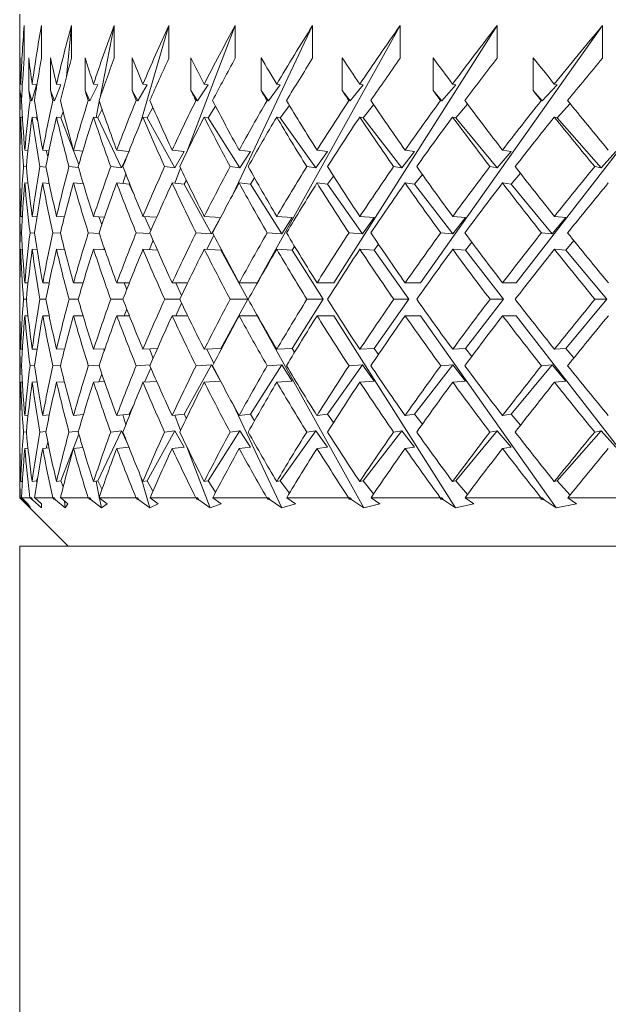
# Model space of a CAD drawing. Header units: inches. Extents: x 1.3 to 18.3, y 1.5 to 16.3.
# Tile 16 of 36: x 10.342 to 10.722, y 10.486 to 11.123. Entities that reach past the tile are written whole.
import ezdxf

# ---------------------------------------------------------------- set-up
doc = ezdxf.new("R2010")
doc.units = ezdxf.units.IN
doc.header["$MEASUREMENT"] = 0

msp = doc.modelspace()

# ---------------------------------------------------------------- linework, layer by layer
at = {"color": 7, "linetype": 'Continuous', "lineweight": 15}
for p, q in [((10.34194, 11.12617), (10.34194, 11.04871)), ((10.34481, 11.11884), (10.34481, 11.09763)), ((10.35594, 11.11884), (10.35594, 11.09763)), ((10.37211, 11.08561), (10.37537, 11.11884)), ((10.37537, 11.11884), (10.37537, 11.09763)), ((10.3938, 11.07219), (10.4029, 11.11884)), ((10.4029, 11.11884), (10.4029, 11.09763)), ((10.42019, 11.05654), (10.43827, 11.11884)), ((10.43827, 11.11884), (10.43827, 11.09763)), ((10.44986, 11.03711), (10.48114, 11.11884)), ((10.47975, 11.00993), (10.5311, 11.11884)), ((10.48114, 11.11884), (10.48114, 11.09763)), ((10.49523, 10.95247), (10.58766, 11.11884)), ((10.5311, 11.11884), (10.5311, 11.09763)), ((10.54473, 10.95247), (10.65028, 11.11884)), ((10.58766, 11.11884), (10.58766, 11.09763)), ((10.60071, 10.95247), (10.71836, 11.11884)), ((10.65028, 11.11884), (10.65028, 11.09763)), ((10.66263, 10.95247), (10.79124, 11.11884)), ((10.71836, 11.11884), (10.71836, 11.09763)), ((10.34207, 11.07667), (10.34207, 11.09788)), ((10.34776, 11.07667), (10.34776, 11.09788)), ((10.36182, 11.07667), (10.36182, 11.09788)), ((10.38412, 11.07667), (10.38412, 11.09788)), ((10.41444, 11.07667), (10.41444, 11.09788)), ((10.45248, 11.07667), (10.45248, 11.09788)), ((10.49789, 11.07667), (10.49789, 11.09788)), ((10.55022, 11.07667), (10.55022, 11.09788)), ((10.60897, 11.07667), (10.60897, 11.09788)), ((10.67358, 11.07667), (10.67358, 11.09788)), ((10.34307, 11.07156), (10.34207, 11.07667)), ((10.34359, 11.08069), (10.34254, 11.08085)), ((10.34969, 11.07004), (10.34776, 11.07667)), ((10.35283, 11.08041), (10.34969, 11.07004)), ((10.35283, 11.08041), (10.34992, 11.08085)), ((10.36436, 11.07004), (10.36182, 11.07667)), ((10.36851, 11.08041), (10.36436, 11.07004)), ((10.36851, 11.08041), (10.36565, 11.08085)), ((10.38724, 11.07004), (10.38412, 11.07667)), ((10.39235, 11.08041), (10.38724, 11.07004)), ((10.39235, 11.08041), (10.38958, 11.08085)), ((10.41812, 11.07004), (10.41444, 11.07667)), ((10.42414, 11.08041), (10.41812, 11.07004)), ((10.42414, 11.08041), (10.42148, 11.08085)), ((10.45669, 11.07004), (10.45248, 11.07667)), ((10.46356, 11.08041), (10.45669, 11.07004)), ((10.46356, 11.08041), (10.46104, 11.08085)), ((10.50258, 11.07004), (10.49789, 11.07667)), ((10.51024, 11.08041), (10.50258, 11.07004)), ((10.51024, 11.08041), (10.50788, 11.08085)), ((10.55534, 11.07004), (10.55022, 11.07667)), ((10.56372, 11.08041), (10.55534, 11.07004)), ((10.56372, 11.08041), (10.56154, 11.08085)), ((10.61449, 11.07004), (10.60897, 11.07667)), ((10.6235, 11.08041), (10.61449, 11.07004)), ((10.6235, 11.08041), (10.62152, 11.08085)), ((10.67943, 11.07004), (10.67358, 11.07667)), ((10.68899, 11.08041), (10.67943, 11.07004)), ((10.68899, 11.08041), (10.68723, 11.08085)), ((10.34221, 11.07021), (10.34301, 11.07009)), ((10.34854, 11.07021), (10.34969, 11.07004)), ((10.36324, 11.07021), (10.36436, 11.07004)), ((10.38616, 11.07021), (10.38724, 11.07004)), ((10.3913, 11.05937), (10.39332, 11.06972)), ((10.41707, 11.07021), (10.41812, 11.07004)), ((10.45569, 11.07021), (10.45669, 11.07004)), ((10.50165, 11.07021), (10.50258, 11.07004)), ((10.55449, 11.07021), (10.55534, 11.07004)), ((10.61371, 11.07021), (10.61449, 11.07004)), ((10.67874, 11.07021), (10.67943, 11.07004)), ((10.36851, 11.0592), (10.37002, 11.06297)), ((10.36985, 11.06256), (10.36993, 11.06332)), ((10.39235, 11.0592), (10.39505, 11.06467)), ((10.42414, 11.0592), (10.42795, 11.06577)), ((10.46356, 11.0592), (10.46843, 11.06654)), ((10.51024, 11.0592), (10.5161, 11.06713)), ((10.56372, 11.0592), (10.5705, 11.06759)), ((10.6235, 11.0592), (10.63113, 11.06798)), ((10.68899, 11.0592), (10.69738, 11.06831)), ((10.34361, 11.05948), (10.34254, 11.05963)), ((10.35283, 11.0592), (10.34992, 11.05963)), ((10.35283, 11.0592), (10.35304, 11.05986)), ((10.35353, 11.0568), (10.35283, 11.0592)), ((10.36851, 11.0592), (10.36565, 11.05963)), ((10.38006, 11.02901), (10.36851, 11.0592)), ((10.39235, 11.0592), (10.38958, 11.05963)), ((10.4076, 11.02687), (10.39235, 11.0592)), ((10.42414, 11.0592), (10.42148, 11.05963)), ((10.44211, 11.02687), (10.42414, 11.0592)), ((10.46356, 11.0592), (10.46104, 11.05963)), ((10.48408, 11.02687), (10.46356, 11.0592)), ((10.51024, 11.0592), (10.50788, 11.05963)), ((10.53311, 11.02687), (10.51024, 11.0592)), ((10.56372, 11.0592), (10.56154, 11.05963)), ((10.58872, 11.02687), (10.56372, 11.0592)), ((10.6235, 11.0592), (10.62152, 11.05963)), ((10.65038, 11.02687), (10.6235, 11.0592)), ((10.68899, 11.0592), (10.68723, 11.05963)), ((10.71751, 11.02687), (10.68899, 11.0592)), ((10.34201, 11.03822), (10.34201, 11.03822)), ((10.34726, 11.03802), (10.34519, 11.03822)), ((10.36084, 11.03782), (10.35676, 11.03822)), ((10.36009, 11.03419), (10.35899, 11.038)), ((10.38263, 11.03761), (10.37662, 11.03822)), ((10.41241, 11.03739), (10.40458, 11.03822)), ((10.44806, 11.03737), (10.44035, 11.03822)), ((10.44806, 11.03737), (10.44211, 11.02687)), ((10.49087, 11.03737), (10.48361, 11.03822)), ((10.49087, 11.03737), (10.48408, 11.02687)), ((10.54068, 11.03737), (10.53311, 11.02687)), ((10.54068, 11.03737), (10.53393, 11.03822)), ((10.597, 11.03737), (10.58872, 11.02687)), ((10.597, 11.03737), (10.59082, 11.03822)), ((10.65929, 11.03737), (10.65038, 11.02687)), ((10.65929, 11.03737), (10.65375, 11.03822)), ((10.72695, 11.03737), (10.71751, 11.02687)), ((10.41127, 11.03452), (10.4076, 11.02687)), ((10.34434, 11.0276), (10.34619, 11.02742)), ((10.35487, 11.0276), (10.35886, 11.0272)), ((10.37372, 11.0276), (10.37985, 11.02697)), ((10.40068, 11.0276), (10.4076, 11.02687)), ((10.4355, 11.0276), (10.44211, 11.02687)), ((10.4421, 11.01682), (10.44583, 11.02656)), ((10.47785, 11.0276), (10.48408, 11.02687)), ((10.52732, 11.0276), (10.53311, 11.02687)), ((10.58342, 11.0276), (10.58872, 11.02687)), ((10.64563, 11.0276), (10.65038, 11.02687)), ((10.71334, 11.0276), (10.71751, 11.02687)), ((10.40859, 11.01659), (10.41042, 11.02291)), ((10.44806, 11.01616), (10.44955, 11.01879)), ((10.49087, 11.01616), (10.49357, 11.02033)), ((10.54068, 11.01616), (10.54455, 11.02152)), ((10.597, 11.01616), (10.60198, 11.02248)), ((10.65929, 11.01616), (10.66533, 11.02328)), ((10.34201, 11.01701), (10.34201, 11.01701)), ((10.3473, 11.0168), (10.34519, 11.01701)), ((10.36101, 11.01659), (10.35676, 11.01701)), ((10.38301, 11.01636), (10.37662, 11.01701)), ((10.38291, 11.01637), (10.38295, 11.01657)), ((10.41265, 11.01616), (10.40458, 11.01701)), ((10.41265, 11.01616), (10.41288, 11.01665)), ((10.41546, 11.01018), (10.41265, 11.01616)), ((10.44806, 11.01616), (10.44035, 11.01701)), ((10.4658, 10.98421), (10.44806, 11.01616)), ((10.49087, 11.01616), (10.48361, 11.01701)), ((10.51114, 10.98421), (10.49087, 11.01616)), ((10.54068, 11.01616), (10.53393, 11.01701)), ((10.56327, 10.98421), (10.54068, 11.01616)), ((10.597, 11.01616), (10.59082, 11.01701)), ((10.62169, 10.98421), (10.597, 11.01616)), ((10.65929, 11.01616), (10.65375, 11.01701)), ((10.68585, 10.98421), (10.65929, 11.01616)), ((10.34194, 11.00654), (10.34194, 10.96295)), ((10.34359, 10.99535), (10.34255, 10.9954)), ((10.35303, 10.99524), (10.34994, 10.9954)), ((10.37078, 10.99514), (10.36568, 10.9954)), ((10.39665, 10.99503), (10.38962, 10.9954)), ((10.39495, 10.99012), (10.39299, 10.99522)), ((10.4304, 10.99492), (10.42152, 10.9954)), ((10.42668, 10.98637), (10.42246, 10.99535)), ((10.47169, 10.99479), (10.46109, 10.9954)), ((10.4714, 10.99422), (10.4658, 10.98421)), ((10.51788, 10.99479), (10.50794, 10.9954)), ((10.51788, 10.99479), (10.51114, 10.98421)), ((10.57079, 10.99479), (10.56161, 10.9954)), ((10.57079, 10.99479), (10.56327, 10.98421)), ((10.62991, 10.99479), (10.6216, 10.9954)), ((10.62991, 10.99479), (10.62169, 10.98421)), ((10.69469, 10.99479), (10.68585, 10.98421)), ((10.69469, 10.99479), (10.68732, 10.9954)), ((10.34222, 10.98478), (10.34301, 10.98474)), ((10.34857, 10.98478), (10.35146, 10.98464)), ((10.36328, 10.98478), (10.36826, 10.98453)), ((10.38622, 10.98478), (10.39326, 10.98441)), ((10.41716, 10.98478), (10.42622, 10.98429)), ((10.4257, 10.97396), (10.42804, 10.98008)), ((10.4558, 10.98478), (10.4658, 10.98421)), ((10.46286, 10.97408), (10.46723, 10.98336)), ((10.50176, 10.98478), (10.51114, 10.98421)), ((10.55462, 10.98478), (10.56327, 10.98421)), ((10.61386, 10.98478), (10.62169, 10.98421)), ((10.6789, 10.98478), (10.68585, 10.98421)), ((10.69469, 10.97358), (10.69986, 10.97976)), ((10.34359, 10.97413), (10.34255, 10.97418)), ((10.35308, 10.97403), (10.34994, 10.97418)), ((10.37091, 10.97392), (10.36568, 10.97418)), ((10.39691, 10.9738), (10.38962, 10.97418)), ((10.39618, 10.97384), (10.3965, 10.97496)), ((10.43083, 10.97368), (10.42152, 10.97418)), ((10.47171, 10.97358), (10.46109, 10.97418)), ((10.47171, 10.97358), (10.47203, 10.97415)), ((10.48933, 10.94186), (10.47171, 10.97358)), ((10.51788, 10.97358), (10.50794, 10.97418)), ((10.51788, 10.97358), (10.51946, 10.97605)), ((10.538, 10.94186), (10.51788, 10.97358)), ((10.57079, 10.97358), (10.56161, 10.97418)), ((10.57079, 10.97358), (10.5736, 10.97753)), ((10.59321, 10.94186), (10.57079, 10.97358)), ((10.62991, 10.97358), (10.6216, 10.97418)), ((10.62991, 10.97358), (10.63393, 10.97874)), ((10.65443, 10.94186), (10.62991, 10.97358)), ((10.69469, 10.97358), (10.68732, 10.97418)), ((10.72106, 10.94186), (10.69469, 10.97358)), ((10.34201, 10.95247), (10.34201, 10.95247)), ((10.34727, 10.95247), (10.34519, 10.95247)), ((10.36091, 10.95247), (10.35677, 10.95247)), ((10.3828, 10.95247), (10.37664, 10.95247)), ((10.41272, 10.95247), (10.4046, 10.95247)), ((10.41102, 10.94812), (10.40935, 10.95247)), ((10.45038, 10.95247), (10.44038, 10.95247)), ((10.4465, 10.94435), (10.44267, 10.95247)), ((10.49523, 10.95247), (10.48364, 10.95247)), ((10.54473, 10.95247), (10.53396, 10.95247)), ((10.60071, 10.95247), (10.59086, 10.95247)), ((10.66263, 10.95247), (10.65379, 10.95247)), ((10.34617, 10.94186), (10.34434, 10.94186)), ((10.35878, 10.94186), (10.35489, 10.94186)), ((10.37966, 10.94186), (10.37374, 10.94186)), ((10.4086, 10.94186), (10.40071, 10.94186)), ((10.44532, 10.94186), (10.43555, 10.94186)), ((10.47171, 10.91014), (10.48933, 10.94186)), ((10.48933, 10.94186), (10.4779, 10.94186)), ((10.51788, 10.91014), (10.538, 10.94186)), ((10.538, 10.94186), (10.52738, 10.94186)), ((10.57079, 10.91014), (10.59321, 10.94186)), ((10.59321, 10.94186), (10.58349, 10.94186)), ((10.62991, 10.91014), (10.65443, 10.94186)), ((10.65443, 10.94186), (10.64571, 10.94186)), ((10.69469, 10.91014), (10.72106, 10.94186)), ((10.72106, 10.94186), (10.71343, 10.94186)), ((10.40935, 10.93125), (10.41102, 10.93559)), ((10.44267, 10.93125), (10.4465, 10.93937)), ((10.34201, 10.93125), (10.34201, 10.93125)), ((10.34727, 10.93125), (10.34519, 10.93125)), ((10.36091, 10.93125), (10.35677, 10.93125)), ((10.3828, 10.93125), (10.37664, 10.93125)), ((10.41272, 10.93125), (10.4046, 10.93125)), ((10.45038, 10.93125), (10.44038, 10.93125)), ((10.49523, 10.93125), (10.48364, 10.93125)), ((10.56418, 10.80714), (10.49523, 10.93125)), ((10.54473, 10.93125), (10.53396, 10.93125)), ((10.62347, 10.80714), (10.54473, 10.93125)), ((10.60071, 10.93125), (10.59086, 10.93125)), ((10.68847, 10.80714), (10.60071, 10.93125)), ((10.66263, 10.93125), (10.65379, 10.93125)), ((10.75857, 10.80714), (10.66263, 10.93125)), ((10.34194, 10.92077), (10.34194, 10.87718)), ((10.36568, 10.90954), (10.37091, 10.9098)), ((10.38962, 10.90954), (10.39691, 10.90991)), ((10.3965, 10.90876), (10.39618, 10.90988)), ((10.42152, 10.90954), (10.43083, 10.91004)), ((10.42804, 10.90364), (10.4257, 10.90976)), ((10.46109, 10.90954), (10.47171, 10.91014)), ((10.47203, 10.90957), (10.47171, 10.91014)), ((10.50794, 10.90954), (10.51788, 10.91014)), ((10.51946, 10.90767), (10.51788, 10.91014)), ((10.56161, 10.90954), (10.57079, 10.91014)), ((10.5736, 10.90618), (10.57079, 10.91014)), ((10.6216, 10.90954), (10.62991, 10.91014)), ((10.63393, 10.90498), (10.62991, 10.91014)), ((10.68732, 10.90954), (10.69469, 10.91014)), ((10.69986, 10.90396), (10.69469, 10.91014)), ((10.34255, 10.90954), (10.34359, 10.90959)), ((10.34994, 10.90954), (10.35308, 10.90969)), ((10.46723, 10.90036), (10.46286, 10.90964)), ((10.34301, 10.89898), (10.34222, 10.89894)), ((10.35146, 10.89908), (10.34857, 10.89894)), ((10.36826, 10.89919), (10.36328, 10.89894)), ((10.39326, 10.8993), (10.38622, 10.89894)), ((10.42622, 10.89943), (10.41716, 10.89894)), ((10.42246, 10.88837), (10.42668, 10.89735)), ((10.44806, 10.86756), (10.4658, 10.89951)), ((10.4658, 10.89951), (10.4558, 10.89894)), ((10.4658, 10.89951), (10.4714, 10.8895)), ((10.49087, 10.86756), (10.51114, 10.89951)), ((10.51114, 10.89951), (10.50176, 10.89894)), ((10.51114, 10.89951), (10.51788, 10.88893)), ((10.54068, 10.86756), (10.56327, 10.89951)), ((10.56327, 10.89951), (10.55462, 10.89894)), ((10.56327, 10.89951), (10.57079, 10.88893)), ((10.597, 10.86756), (10.62169, 10.89951)), ((10.62169, 10.89951), (10.61386, 10.89894)), ((10.62169, 10.89951), (10.62991, 10.88893)), ((10.65929, 10.86756), (10.68585, 10.89951)), ((10.68585, 10.89951), (10.6789, 10.89894)), ((10.68585, 10.89951), (10.69469, 10.88893)), ((10.39299, 10.8885), (10.39495, 10.8936)), ((10.34255, 10.88832), (10.34359, 10.88837)), ((10.34994, 10.88832), (10.35303, 10.88848)), ((10.36568, 10.88832), (10.37078, 10.88858)), ((10.38962, 10.88832), (10.39665, 10.88869)), ((10.42152, 10.88832), (10.4304, 10.8888)), ((10.46109, 10.88832), (10.47169, 10.88893)), ((10.50794, 10.88832), (10.51788, 10.88893)), ((10.56161, 10.88832), (10.57079, 10.88893)), ((10.6216, 10.88832), (10.62991, 10.88893)), ((10.68732, 10.88832), (10.69469, 10.88893)), ((10.41265, 10.86756), (10.41546, 10.87354)), ((10.51117, 10.80714), (10.47975, 10.87379)), ((10.34201, 10.86671), (10.34201, 10.86671)), ((10.34519, 10.86671), (10.3473, 10.86692)), ((10.35676, 10.86671), (10.36101, 10.86713)), ((10.37662, 10.86671), (10.38301, 10.86736)), ((10.38295, 10.86715), (10.38291, 10.86735)), ((10.40458, 10.86671), (10.41265, 10.86756)), ((10.41042, 10.86081), (10.40859, 10.86713)), ((10.41288, 10.86707), (10.41265, 10.86756)), ((10.44035, 10.86671), (10.44806, 10.86756)), ((10.44583, 10.85716), (10.4421, 10.8669)), ((10.44955, 10.86493), (10.44806, 10.86756)), ((10.48361, 10.86671), (10.49087, 10.86756)), ((10.49357, 10.86339), (10.49087, 10.86756)), ((10.53393, 10.86671), (10.54068, 10.86756)), ((10.54455, 10.8622), (10.54068, 10.86756)), ((10.59082, 10.86671), (10.597, 10.86756)), ((10.60198, 10.86124), (10.597, 10.86756)), ((10.65375, 10.86671), (10.65929, 10.86756)), ((10.66533, 10.86044), (10.65929, 10.86756)), ((10.34619, 10.8563), (10.34434, 10.85612)), ((10.35886, 10.85652), (10.35487, 10.85612)), ((10.36851, 10.82452), (10.38006, 10.85471)), ((10.37985, 10.85675), (10.37372, 10.85612)), ((10.39235, 10.82452), (10.4076, 10.85685)), ((10.4076, 10.85685), (10.40068, 10.85612)), ((10.4076, 10.85685), (10.41127, 10.8492)), ((10.42414, 10.82452), (10.44211, 10.85685)), ((10.44211, 10.85685), (10.4355, 10.85612)), ((10.44211, 10.85685), (10.44806, 10.84635)), ((10.46356, 10.82452), (10.48408, 10.85685)), ((10.48408, 10.85685), (10.47785, 10.85612)), ((10.48408, 10.85685), (10.49087, 10.84635)), ((10.51024, 10.82452), (10.53311, 10.85685)), ((10.53311, 10.85685), (10.52732, 10.85612)), ((10.53311, 10.85685), (10.54068, 10.84635)), ((10.56372, 10.82452), (10.58872, 10.85685)), ((10.58872, 10.85685), (10.58342, 10.85612)), ((10.58872, 10.85685), (10.597, 10.84635)), ((10.6235, 10.82452), (10.65038, 10.85685)), ((10.65038, 10.85685), (10.64563, 10.85612)), ((10.65038, 10.85685), (10.65929, 10.84635)), ((10.68899, 10.82452), (10.71751, 10.85685)), ((10.71751, 10.85685), (10.71334, 10.85612)), ((10.71751, 10.85685), (10.72695, 10.84635)), ((10.35899, 10.84572), (10.36009, 10.84953)), ((10.40458, 10.84549), (10.41241, 10.84633)), ((10.44035, 10.84549), (10.44806, 10.84635)), ((10.46497, 10.80714), (10.44986, 10.84661)), ((10.48361, 10.84549), (10.49087, 10.84635)), ((10.53393, 10.84549), (10.54068, 10.84635)), ((10.59082, 10.84549), (10.597, 10.84635)), ((10.65375, 10.84549), (10.65929, 10.84635)), ((10.34201, 10.84549), (10.34201, 10.84549)), ((10.34519, 10.84549), (10.34726, 10.8457)), ((10.35676, 10.84549), (10.36084, 10.8459)), ((10.37662, 10.84549), (10.38263, 10.84611)), ((10.34194, 10.83501), (10.34194, 10.81367)), ((10.426, 10.80714), (10.42019, 10.82717)), ((10.34254, 10.82409), (10.34361, 10.82424)), ((10.34992, 10.82409), (10.35283, 10.82452)), ((10.35283, 10.82452), (10.35353, 10.82692)), ((10.35304, 10.82385), (10.35283, 10.82452)), ((10.36565, 10.82409), (10.36851, 10.82452)), ((10.37002, 10.82075), (10.36851, 10.82452)), ((10.36993, 10.8204), (10.36985, 10.82116)), ((10.38958, 10.82409), (10.39235, 10.82452)), ((10.39332, 10.814), (10.3913, 10.82435)), ((10.39505, 10.81904), (10.39235, 10.82452)), ((10.42148, 10.82409), (10.42414, 10.82452)), ((10.42795, 10.81795), (10.42414, 10.82452)), ((10.46104, 10.82409), (10.46356, 10.82452)), ((10.46843, 10.81718), (10.46356, 10.82452)), ((10.50788, 10.82409), (10.51024, 10.82452)), ((10.5161, 10.81659), (10.51024, 10.82452)), ((10.56154, 10.82409), (10.56372, 10.82452)), ((10.5705, 10.81613), (10.56372, 10.82452)), ((10.62152, 10.82409), (10.6235, 10.82452)), ((10.63113, 10.81574), (10.6235, 10.82452)), ((10.68723, 10.82409), (10.68899, 10.82452)), ((10.69738, 10.81541), (10.68899, 10.82452)), ((10.34194, 10.81367), (10.37319, 10.78242)), ((10.34194, 10.81367), (10.34221, 10.81367)), ((10.34236, 10.81353), (10.34221, 10.81367)), ((10.34305, 10.81363), (10.34236, 10.81353)), ((10.34317, 10.81269), (10.34236, 10.81353)), ((10.34301, 10.81367), (10.34318, 10.8135)), ((10.34301, 10.81367), (10.34852, 10.81367)), ((10.34317, 10.81269), (10.34331, 10.81338)), ((10.34317, 10.81269), (10.34365, 10.81227)), ((10.34318, 10.8135), (10.34713, 10.80977)), ((10.34346, 10.81324), (10.34365, 10.81227)), ((10.34895, 10.80714), (10.34365, 10.81227)), ((10.34895, 10.80714), (10.34713, 10.80977)), ((10.34869, 10.81353), (10.34852, 10.81367)), ((10.34969, 10.81368), (10.34869, 10.81353)), ((10.3494, 10.81269), (10.34869, 10.81353)), ((10.3494, 10.81269), (10.34969, 10.81368)), ((10.3494, 10.81269), (10.35012, 10.81227)), ((10.34969, 10.81368), (10.35012, 10.81227)), ((10.35594, 10.80714), (10.35012, 10.81227)), ((10.35146, 10.81367), (10.35161, 10.8135)), ((10.35146, 10.81367), (10.3632, 10.81367)), ((10.35161, 10.8135), (10.35594, 10.80977)), ((10.35594, 10.80714), (10.35594, 10.80977)), ((10.36338, 10.81353), (10.3632, 10.81367)), ((10.36436, 10.81368), (10.36338, 10.81353)), ((10.36398, 10.81269), (10.36338, 10.81353)), ((10.36398, 10.81269), (10.36436, 10.81368)), ((10.36398, 10.81269), (10.36492, 10.81227)), ((10.36436, 10.81368), (10.36492, 10.81227)), ((10.37123, 10.80714), (10.36492, 10.81227)), ((10.36825, 10.81367), (10.36837, 10.8135)), ((10.36825, 10.81367), (10.3861, 10.81367)), ((10.36837, 10.8135), (10.37305, 10.80977)), ((10.37123, 10.80714), (10.37079, 10.81157)), ((10.37123, 10.80714), (10.37305, 10.80977)), ((10.38629, 10.81353), (10.3861, 10.81367)), ((10.38724, 10.81368), (10.38629, 10.81353)), ((10.38678, 10.81269), (10.38629, 10.81353)), ((10.38678, 10.81269), (10.38724, 10.81368)), ((10.38678, 10.81269), (10.38794, 10.81227)), ((10.38724, 10.81368), (10.38794, 10.81227)), ((10.39466, 10.80714), (10.38794, 10.81227)), ((10.3932, 10.81367), (10.3933, 10.8135)), ((10.3932, 10.81367), (10.41701, 10.81367)), ((10.3933, 10.8135), (10.39828, 10.80977)), ((10.39466, 10.80714), (10.39343, 10.8134)), ((10.39466, 10.80714), (10.39828, 10.80977)), ((10.4172, 10.81353), (10.41701, 10.81367)), ((10.41812, 10.81368), (10.4172, 10.81353)), ((10.41757, 10.81269), (10.4172, 10.81353)), ((10.41757, 10.81269), (10.41812, 10.81368)), ((10.41757, 10.81269), (10.41894, 10.81227)), ((10.41812, 10.81368), (10.41894, 10.81227)), ((10.426, 10.80714), (10.41894, 10.81227)), ((10.426, 10.80714), (10.4314, 10.80977)), ((10.4261, 10.81367), (10.42617, 10.8135)), ((10.4261, 10.81367), (10.45561, 10.81367)), ((10.42617, 10.8135), (10.4314, 10.80977)), ((10.45582, 10.81353), (10.45561, 10.81367)), ((10.45669, 10.81368), (10.45582, 10.81353)), ((10.45606, 10.81269), (10.45582, 10.81353)), ((10.45606, 10.81269), (10.45669, 10.81368)), ((10.45606, 10.81269), (10.45762, 10.81227)), ((10.45669, 10.81368), (10.45762, 10.81227)), ((10.46497, 10.80714), (10.45762, 10.81227)), ((10.46497, 10.80714), (10.47208, 10.80977)), ((10.4666, 10.81367), (10.46665, 10.8135)), ((10.4666, 10.81367), (10.50155, 10.81367)), ((10.46665, 10.8135), (10.47208, 10.80977)), ((10.50176, 10.81353), (10.50155, 10.81367)), ((10.50258, 10.81368), (10.50176, 10.81353)), ((10.50188, 10.81269), (10.50176, 10.81353)), ((10.50188, 10.81269), (10.50258, 10.81368)), ((10.50188, 10.81269), (10.50362, 10.81227)), ((10.50258, 10.81368), (10.50362, 10.81227)), ((10.51117, 10.80714), (10.50362, 10.81227)), ((10.51117, 10.80714), (10.51994, 10.80977)), ((10.51434, 10.81367), (10.51436, 10.8135)), ((10.51434, 10.81367), (10.55438, 10.81367)), ((10.51436, 10.8135), (10.51994, 10.80977)), ((10.5546, 10.81353), (10.55438, 10.81367)), ((10.55458, 10.81269), (10.55534, 10.81368)), ((10.55458, 10.81269), (10.5546, 10.81353)), ((10.55458, 10.81269), (10.55648, 10.81227)), ((10.55534, 10.81368), (10.5546, 10.81353)), ((10.55534, 10.81368), (10.55648, 10.81227)), ((10.56418, 10.80714), (10.55648, 10.81227)), ((10.56418, 10.80714), (10.5745, 10.80977)), ((10.56884, 10.81367), (10.56883, 10.8135)), ((10.56883, 10.8135), (10.5745, 10.80977)), ((10.56884, 10.81367), (10.61359, 10.81367)), ((10.61381, 10.81353), (10.61359, 10.81367)), ((10.61366, 10.81269), (10.61449, 10.81368)), ((10.61366, 10.81269), (10.61381, 10.81353)), ((10.61366, 10.81269), (10.61571, 10.81227)), ((10.61449, 10.81368), (10.61381, 10.81353)), ((10.61449, 10.81368), (10.61571, 10.81227)), ((10.62347, 10.80714), (10.61571, 10.81227)), ((10.62347, 10.80714), (10.63526, 10.80977)), ((10.62958, 10.81367), (10.62954, 10.8135)), ((10.62954, 10.8135), (10.63526, 10.80977)), ((10.62958, 10.81367), (10.67861, 10.81367)), ((10.67855, 10.81269), (10.67943, 10.81368)), ((10.67855, 10.81269), (10.67883, 10.81353)), ((10.67855, 10.81269), (10.68073, 10.81227)), ((10.67883, 10.81353), (10.67861, 10.81367)), ((10.67943, 10.81368), (10.67883, 10.81353)), ((10.67943, 10.81368), (10.68073, 10.81227)), ((10.68847, 10.80714), (10.68073, 10.81227)), ((10.68847, 10.80714), (10.70162, 10.80977)), ((10.69598, 10.81367), (10.69592, 10.8135)), ((10.69592, 10.8135), (10.70162, 10.80977)), ((10.69598, 10.81367), (10.74881, 10.81367)), ((10.34194, 10.78242), (10.34194, 9.28242)), ((10.59822, 10.78242), (10.34194, 10.78242)), ((12.09194, 10.78242), (10.59822, 10.78242))]:
    msp.add_line(p, q, dxfattribs=at)
for centre, start, end in [((11.21694, 10.96295), 169.7369, 172.25628), ((11.21694, 10.94173), 169.7369, 171.55414), ((11.21694, 10.96295), 172.95853, 175.0646), ((11.21694, 10.94173), 172.25628, 174.36669), ((11.21694, 10.96295), 175.7626, 177.8746), ((11.21694, 10.94173), 175.0646, 177.17922), ((11.21694, 10.96295), 178.57009, 180.68627), ((11.21694, 10.94173), 177.8746, 179.99173), ((11.21694, 10.94199), 180.00827, 182.1254), ((11.21694, 10.92077), 179.31373, 181.42991), ((11.21694, 10.94199), 182.82078, 184.9354), ((11.21694, 10.92077), 182.1254, 184.2374), ((11.21694, 10.94199), 185.63331, 187.74372), ((11.21694, 10.92077), 184.9354, 187.03048)]:
    msp.add_arc(centre, 0.875, start, end, dxfattribs=at)
for centre, major_axis, ratio, start_param, end_param in [((11.21694, 10.96295), (0.64833, -0.64833), 0.906347, 3.796953, 3.840925), ((11.21694, 10.96295), (0.64833, 0.64833), 0.906347, 2.127982, 2.171954), ((11.21694, 10.96295), (0.67638, 0.67638), 0.820679, 2.078895, 2.122866), ((11.21694, 10.96295), (0.70281, 0.70281), 0.741651, 2.029808, 2.073779), ((11.21694, 10.96295), (0.72754, 0.72754), 0.668179, 1.98072, 2.024692), ((11.21694, 10.96295), (0.75051, 0.75051), 0.599377, 1.931633, 1.975604), ((11.21694, 10.96295), (0.77168, 0.77168), 0.534511, 1.882545, 1.926517), ((11.21694, 10.96295), (0.79099, 0.79099), 0.472965, 1.833458, 1.877429), ((11.21694, 10.96295), (0.80839, 0.80839), 0.414214, 1.784371, 1.828342), ((11.21694, 10.94199), (0.67638, -0.67638), 0.820679, 3.846041, 3.865795), ((11.21694, 10.94173), (0.64833, -0.64833), 0.906347, 3.796953, 3.82867), ((11.21694, 10.94199), (0.70281, -0.70281), 0.741651, 3.895128, 3.914882), ((11.21694, 10.94199), (0.72754, -0.72754), 0.668179, 3.944216, 3.963969), ((11.21694, 10.94173), (0.64833, 0.64833), 0.906347, 2.127982, 2.159699), ((11.21694, 10.94199), (0.75051, -0.75051), 0.599377, 3.993303, 4.013057), ((11.21694, 10.94173), (0.67638, 0.67638), 0.820679, 2.078895, 2.110612), ((11.21694, 10.94199), (0.77168, -0.77168), 0.534511, 4.04239, 4.062144), ((11.21694, 10.94173), (0.70281, 0.70281), 0.741651, 2.029808, 2.061524), ((11.21694, 10.94199), (0.79099, -0.79099), 0.472965, 4.091478, 4.111232), ((11.21694, 10.94173), (0.72754, 0.72754), 0.668179, 1.98072, 2.012437), ((11.21694, 10.94199), (0.80839, -0.80839), 0.414214, 4.140565, 4.160319), ((11.21694, 10.94173), (0.75051, 0.75051), 0.599377, 1.931633, 1.963349), ((11.21694, 10.94199), (0.82385, -0.82385), 0.357806, 4.189652, 4.209406), ((11.21694, 10.94173), (0.77168, 0.77168), 0.534511, 1.882545, 1.914262), ((11.21694, 10.94199), (0.83732, -0.83732), 0.303347, 4.23874, 4.258494), ((11.21694, 10.94173), (0.79099, 0.79099), 0.472965, 1.833458, 1.865175), ((11.21694, 10.94199), (0.84878, -0.84878), 0.250487, 4.287827, 4.307581), ((11.21694, 10.94173), (0.80839, 0.80839), 0.414214, 1.784371, 1.816087), ((11.21694, 10.92077), (0.67638, -0.67638), 0.820679, 3.846041, 3.853538), ((11.21694, 10.92077), (0.70281, -0.70281), 0.741651, 3.895128, 3.902625), ((11.21694, 10.92077), (0.72754, -0.72754), 0.668179, 3.944216, 3.951713), ((11.21694, 10.92077), (0.75051, -0.75051), 0.599377, 3.993303, 4.0008), ((11.21694, 10.92077), (0.77168, -0.77168), 0.534511, 4.04239, 4.049888), ((11.21694, 10.92077), (0.79099, -0.79099), 0.472965, 4.091478, 4.098975), ((11.21694, 10.92077), (0.80839, -0.80839), 0.414214, 4.140565, 4.148062), ((11.21694, 10.92077), (0.82385, -0.82385), 0.357806, 4.189652, 4.19715), ((11.21694, 10.92077), (0.83732, -0.83732), 0.303347, 4.23874, 4.246237), ((11.21694, 10.92077), (0.84878, -0.84878), 0.250487, 4.287827, 4.295325), ((11.21694, 10.96295), (0.64833, -0.64833), 0.906347, 3.853181, 3.889939), ((11.21694, 10.94199), (0.67638, -0.67638), 0.820679, 3.878049, 3.914955), ((11.21694, 10.94199), (0.70281, -0.70281), 0.741651, 3.927137, 3.964042), ((11.21694, 10.96295), (0.64833, 0.64833), 0.906347, 2.18421, 2.220968), ((11.21694, 10.94199), (0.72754, -0.72754), 0.668179, 3.976224, 4.01313), ((11.21694, 10.96295), (0.67638, 0.67638), 0.820679, 2.135123, 2.171881), ((11.21694, 10.94199), (0.75051, -0.75051), 0.599377, 4.025312, 4.062217), ((11.21694, 10.96295), (0.70281, 0.70281), 0.741651, 2.086036, 2.122793), ((11.21694, 10.94199), (0.77168, -0.77168), 0.534511, 4.074399, 4.111305), ((11.21694, 10.96295), (0.72754, 0.72754), 0.668179, 2.036948, 2.073706), ((11.21694, 10.94199), (0.79099, -0.79099), 0.472965, 4.123486, 4.160392), ((11.21694, 10.96295), (0.75051, 0.75051), 0.599377, 1.987861, 2.024618), ((11.21694, 10.94199), (0.80839, -0.80839), 0.414214, 4.172574, 4.209479), ((11.21694, 10.96295), (0.77168, 0.77168), 0.534511, 1.938773, 1.975531), ((11.21694, 10.94199), (0.82385, -0.82385), 0.357806, 4.221661, 4.258567), ((11.21694, 10.96295), (0.79099, 0.79099), 0.472965, 1.889686, 1.926444), ((11.21694, 10.94199), (0.83732, -0.83732), 0.303347, 4.270748, 4.307654), ((11.21694, 10.96295), (0.80839, 0.80839), 0.414214, 1.840599, 1.877356), ((11.21694, 10.94199), (0.84878, -0.84878), 0.250487, 4.319836, 4.356742), ((11.21694, 10.94173), (0.64833, -0.64833), 0.906347, 3.840925, 3.877758), ((11.21694, 10.92077), (0.67638, -0.67638), 0.820679, 3.865795, 3.902773), ((11.21694, 10.92077), (0.70281, -0.70281), 0.741651, 3.914882, 3.95186), ((11.21694, 10.94173), (0.64833, 0.64833), 0.906347, 2.171954, 2.208787), ((11.21694, 10.92077), (0.72754, -0.72754), 0.668179, 3.963969, 4.000947), ((11.21694, 10.94173), (0.67638, 0.67638), 0.820679, 2.122866, 2.1597), ((11.21694, 10.92077), (0.75051, -0.75051), 0.599377, 4.013057, 4.050035), ((11.21694, 10.94173), (0.70281, 0.70281), 0.741651, 2.073779, 2.110612), ((11.21694, 10.92077), (0.77168, -0.77168), 0.534511, 4.062144, 4.099122), ((11.21694, 10.94173), (0.72754, 0.72754), 0.668179, 2.024692, 2.061525), ((11.21694, 10.92077), (0.79099, -0.79099), 0.472965, 4.111232, 4.148209), ((11.21694, 10.94173), (0.75051, 0.75051), 0.599377, 1.975604, 2.012438), ((11.21694, 10.92077), (0.80839, -0.80839), 0.414214, 4.160319, 4.197297), ((11.21694, 10.94173), (0.77168, 0.77168), 0.534511, 1.926517, 1.96335), ((11.21694, 10.92077), (0.82385, -0.82385), 0.357806, 4.209406, 4.246384), ((11.21694, 10.94173), (0.79099, 0.79099), 0.472965, 1.877429, 1.914263), ((11.21694, 10.92077), (0.83732, -0.83732), 0.303347, 4.258494, 4.295472), ((11.21694, 10.94173), (0.80839, 0.80839), 0.414214, 1.828342, 1.865176), ((11.21694, 10.92077), (0.84878, -0.84878), 0.250487, 4.307581, 4.344559), ((11.21694, 10.94199), (0.64833, -0.64833), 0.906347, 3.878048, 3.914999), ((11.21694, 10.94199), (0.67638, -0.67638), 0.820679, 3.927136, 3.964086), ((11.21694, 10.96295), (0.64833, 0.64833), 0.906347, 2.233151, 2.270012), ((11.21694, 10.94199), (0.70281, -0.70281), 0.741651, 3.976223, 4.013173), ((11.21694, 10.96295), (0.67638, 0.67638), 0.820679, 2.184063, 2.220925), ((11.21694, 10.94199), (0.72754, -0.72754), 0.668179, 4.025311, 4.062261), ((11.21694, 10.96295), (0.70281, 0.70281), 0.741651, 2.134976, 2.171837), ((11.21694, 10.94199), (0.75051, -0.75051), 0.599377, 4.074398, 4.111348), ((11.21694, 10.96295), (0.72754, 0.72754), 0.668179, 2.085888, 2.12275), ((11.21694, 10.94199), (0.77168, -0.77168), 0.534511, 4.123485, 4.160436), ((11.21694, 10.96295), (0.75051, 0.75051), 0.599377, 2.036801, 2.073662), ((11.21694, 10.94199), (0.79099, -0.79099), 0.472965, 4.172573, 4.209523), ((11.21694, 10.96295), (0.77168, 0.77168), 0.534511, 1.987714, 2.024575), ((11.21694, 10.94199), (0.80839, -0.80839), 0.414214, 4.22166, 4.25861), ((11.21694, 10.96295), (0.79099, 0.79099), 0.472965, 1.938626, 1.975488), ((11.21694, 10.94199), (0.82385, -0.82385), 0.357806, 4.270748, 4.307698), ((11.21694, 10.96295), (0.80839, 0.80839), 0.414214, 1.889539, 1.9264), ((11.21694, 10.94199), (0.83732, -0.83732), 0.303347, 4.319835, 4.356785), ((11.21694, 10.96295), (0.82385, 0.82385), 0.357806, 1.840452, 1.877313), ((11.21694, 10.92077), (0.64833, -0.64833), 0.906347, 3.865868, 3.90286), ((11.21694, 10.92077), (0.67638, -0.67638), 0.820679, 3.914955, 3.951948), ((11.21694, 10.94173), (0.64833, 0.64833), 0.906347, 2.220968, 2.257875), ((11.21694, 10.92077), (0.70281, -0.70281), 0.741651, 3.964042, 4.001035), ((11.21694, 10.94173), (0.67638, 0.67638), 0.820679, 2.171881, 2.208788), ((11.21694, 10.92077), (0.72754, -0.72754), 0.668179, 4.01313, 4.050122), ((11.21694, 10.94173), (0.70281, 0.70281), 0.741651, 2.122793, 2.1597), ((11.21694, 10.92077), (0.75051, -0.75051), 0.599377, 4.062217, 4.09921), ((11.21694, 10.94173), (0.72754, 0.72754), 0.668179, 2.073706, 2.110613), ((11.21694, 10.92077), (0.77168, -0.77168), 0.534511, 4.111305, 4.148297), ((11.21694, 10.94173), (0.75051, 0.75051), 0.599377, 2.024618, 2.061526), ((11.21694, 10.92077), (0.79099, -0.79099), 0.472965, 4.160392, 4.197384), ((11.21694, 10.94173), (0.77168, 0.77168), 0.534511, 1.975531, 2.012438), ((11.21694, 10.92077), (0.80839, -0.80839), 0.414214, 4.209479, 4.246472), ((11.21694, 10.94173), (0.79099, 0.79099), 0.472965, 1.926444, 1.963351), ((11.21694, 10.92077), (0.82385, -0.82385), 0.357806, 4.258567, 4.295559), ((11.21694, 10.94173), (0.80839, 0.80839), 0.414214, 1.877356, 1.914263), ((11.21694, 10.92077), (0.83732, -0.83732), 0.303347, 4.307654, 4.344647), ((11.21694, 10.94173), (0.82385, 0.82385), 0.357806, 1.828269, 1.865176), ((11.21694, 10.94199), (0.64833, -0.64833), 0.906347, 3.927135, 3.9641), ((11.21694, 10.96295), (0.64833, 0.64833), 0.906347, 2.28215, 2.319085), ((11.21694, 10.94199), (0.67638, -0.67638), 0.820679, 3.976223, 4.013188), ((11.21694, 10.96295), (0.67638, 0.67638), 0.820679, 2.233063, 2.269997), ((11.21694, 10.94199), (0.70281, -0.70281), 0.741651, 4.02531, 4.062275), ((11.21694, 10.96295), (0.70281, 0.70281), 0.741651, 2.183976, 2.22091), ((11.21694, 10.94199), (0.72754, -0.72754), 0.668179, 4.074398, 4.111363), ((11.21694, 10.96295), (0.72754, 0.72754), 0.668179, 2.134888, 2.171823), ((11.21694, 10.94199), (0.75051, -0.75051), 0.599377, 4.123485, 4.16045), ((11.21694, 10.96295), (0.75051, 0.75051), 0.599377, 2.085801, 2.122735), ((11.21694, 10.94199), (0.77168, -0.77168), 0.534511, 4.172572, 4.209537), ((11.21694, 10.96295), (0.77168, 0.77168), 0.534511, 2.036713, 2.073648), ((11.21694, 10.94199), (0.79099, -0.79099), 0.472965, 4.22166, 4.258625), ((11.21694, 10.96295), (0.79099, 0.79099), 0.472965, 1.987626, 2.024561), ((11.21694, 10.94199), (0.80839, -0.80839), 0.414214, 4.270747, 4.307712), ((11.21694, 10.96295), (0.80839, 0.80839), 0.414214, 1.938539, 1.975473), ((11.21694, 10.94199), (0.82385, -0.82385), 0.357806, 4.319834, 4.3568), ((11.21694, 10.96295), (0.82385, 0.82385), 0.357806, 1.889451, 1.926386), ((11.21694, 10.94199), (0.83732, -0.83732), 0.303347, 4.368922, 4.405887), ((11.21694, 10.92077), (0.64833, -0.64833), 0.906347, 3.914999, 3.951977), ((11.21694, 10.94173), (0.64833, 0.64833), 0.906347, 2.270012, 2.306963), ((11.21694, 10.92077), (0.67638, -0.67638), 0.820679, 3.964086, 4.001064), ((11.21694, 10.94173), (0.67638, 0.67638), 0.820679, 2.220925, 2.257875), ((11.21694, 10.92077), (0.70281, -0.70281), 0.741651, 4.013173, 4.050151), ((11.21694, 10.94173), (0.70281, 0.70281), 0.741651, 2.171837, 2.208788), ((11.21694, 10.92077), (0.72754, -0.72754), 0.668179, 4.062261, 4.099239), ((11.21694, 10.94173), (0.72754, 0.72754), 0.668179, 2.12275, 2.159701), ((11.21694, 10.92077), (0.75051, -0.75051), 0.599377, 4.111348, 4.148326), ((11.21694, 10.94173), (0.75051, 0.75051), 0.599377, 2.073662, 2.110613), ((11.21694, 10.92077), (0.77168, -0.77168), 0.534511, 4.160436, 4.197414), ((11.21694, 10.94173), (0.77168, 0.77168), 0.534511, 2.024575, 2.061526), ((11.21694, 10.92077), (0.79099, -0.79099), 0.472965, 4.209523, 4.246501), ((11.21694, 10.94173), (0.79099, 0.79099), 0.472965, 1.975488, 2.012438), ((11.21694, 10.92077), (0.80839, -0.80839), 0.414214, 4.25861, 4.295588), ((11.21694, 10.94173), (0.80839, 0.80839), 0.414214, 1.9264, 1.963351), ((11.21694, 10.92077), (0.82385, -0.82385), 0.357806, 4.307698, 4.344676), ((11.21694, 10.94173), (0.82385, 0.82385), 0.357806, 1.877313, 1.914264), ((11.21694, 10.92077), (0.83732, -0.83732), 0.303347, 4.356785, 4.393763), ((11.21694, 10.96295), (0.64833, 0.64833), 0.906347, 2.331209, 2.368187), ((11.21694, 10.94199), (0.64833, -0.64833), 0.906347, 3.976223, 4.013173), ((11.21694, 10.96295), (0.67638, 0.67638), 0.820679, 2.282121, 2.319099), ((11.21694, 10.94199), (0.67638, -0.67638), 0.820679, 4.02531, 4.062261), ((11.21694, 10.96295), (0.70281, 0.70281), 0.741651, 2.233034, 2.270012), ((11.21694, 10.94199), (0.70281, -0.70281), 0.741651, 4.074397, 4.111348), ((11.21694, 10.96295), (0.72754, 0.72754), 0.668179, 2.183947, 2.220925), ((11.21694, 10.94199), (0.72754, -0.72754), 0.668179, 4.123485, 4.160436), ((11.21694, 10.96295), (0.75051, 0.75051), 0.599377, 2.134859, 2.171837), ((11.21694, 10.94199), (0.75051, -0.75051), 0.599377, 4.172572, 4.209523), ((11.21694, 10.96295), (0.77168, 0.77168), 0.534511, 2.085772, 2.12275), ((11.21694, 10.94199), (0.77168, -0.77168), 0.534511, 4.221659, 4.25861), ((11.21694, 10.96295), (0.79099, 0.79099), 0.472965, 2.036684, 2.073662), ((11.21694, 10.94199), (0.79099, -0.79099), 0.472965, 4.270747, 4.307698), ((11.21694, 10.96295), (0.80839, 0.80839), 0.414214, 1.987597, 2.024575), ((11.21694, 10.94199), (0.80839, -0.80839), 0.414214, 4.319834, 4.356785), ((11.21694, 10.96295), (0.82385, 0.82385), 0.357806, 1.93851, 1.975488), ((11.21694, 10.94199), (0.82385, -0.82385), 0.357806, 4.368922, 4.405872), ((11.21694, 10.96295), (0.83732, 0.83732), 0.303347, 1.889422, 1.9264), ((11.21694, 10.94173), (0.64833, 0.64833), 0.906347, 2.319085, 2.35605), ((11.21694, 10.92077), (0.64833, -0.64833), 0.906347, 3.9641, 4.001035), ((11.21694, 10.94173), (0.67638, 0.67638), 0.820679, 2.269997, 2.306963), ((11.21694, 10.92077), (0.67638, -0.67638), 0.820679, 4.013188, 4.050122), ((11.21694, 10.94173), (0.70281, 0.70281), 0.741651, 2.22091, 2.257875), ((11.21694, 10.92077), (0.70281, -0.70281), 0.741651, 4.062275, 4.09921), ((11.21694, 10.94173), (0.72754, 0.72754), 0.668179, 2.171823, 2.208788), ((11.21694, 10.92077), (0.72754, -0.72754), 0.668179, 4.111363, 4.148297), ((11.21694, 10.94173), (0.75051, 0.75051), 0.599377, 2.122735, 2.1597), ((11.21694, 10.92077), (0.75051, -0.75051), 0.599377, 4.16045, 4.197384), ((11.21694, 10.94173), (0.77168, 0.77168), 0.534511, 2.073648, 2.110613), ((11.21694, 10.92077), (0.77168, -0.77168), 0.534511, 4.209537, 4.246472), ((11.21694, 10.94173), (0.79099, 0.79099), 0.472965, 2.024561, 2.061526), ((11.21694, 10.92077), (0.79099, -0.79099), 0.472965, 4.258625, 4.295559), ((11.21694, 10.94173), (0.80839, 0.80839), 0.414214, 1.975473, 2.012438), ((11.21694, 10.92077), (0.80839, -0.80839), 0.414214, 4.307712, 4.344647), ((11.21694, 10.94173), (0.82385, 0.82385), 0.357806, 1.926386, 1.963351), ((11.21694, 10.92077), (0.82385, -0.82385), 0.357806, 4.3568, 4.393734), ((11.21694, 10.94173), (0.83732, 0.83732), 0.303347, 1.877298, 1.914263), ((11.21694, 10.96295), (0.64833, 0.64833), 0.906347, 2.380325, 2.417318), ((11.21694, 10.96295), (0.67638, 0.67638), 0.820679, 2.331238, 2.36823), ((11.21694, 10.94199), (0.64833, -0.64833), 0.906347, 4.02531, 4.062217), ((11.21694, 10.96295), (0.70281, 0.70281), 0.741651, 2.28215, 2.319143), ((11.21694, 10.94199), (0.67638, -0.67638), 0.820679, 4.074398, 4.111305), ((11.21694, 10.96295), (0.72754, 0.72754), 0.668179, 2.233063, 2.270055), ((11.21694, 10.94199), (0.70281, -0.70281), 0.741651, 4.123485, 4.160392), ((11.21694, 10.96295), (0.75051, 0.75051), 0.599377, 2.183976, 2.220968), ((11.21694, 10.94199), (0.72754, -0.72754), 0.668179, 4.172572, 4.209479), ((11.21694, 10.96295), (0.77168, 0.77168), 0.534511, 2.134888, 2.171881), ((11.21694, 10.94199), (0.75051, -0.75051), 0.599377, 4.22166, 4.258567), ((11.21694, 10.96295), (0.79099, 0.79099), 0.472965, 2.085801, 2.122793), ((11.21694, 10.94199), (0.77168, -0.77168), 0.534511, 4.270747, 4.307654), ((11.21694, 10.96295), (0.80839, 0.80839), 0.414214, 2.036713, 2.073706), ((11.21694, 10.94199), (0.79099, -0.79099), 0.472965, 4.319834, 4.356742), ((11.21694, 10.96295), (0.82385, 0.82385), 0.357806, 1.987626, 2.024618), ((11.21694, 10.94199), (0.80839, -0.80839), 0.414214, 4.368922, 4.405829), ((11.21694, 10.96295), (0.83732, 0.83732), 0.303347, 1.938539, 1.975531), ((11.21694, 10.94199), (0.82385, -0.82385), 0.357806, 4.418009, 4.454916), ((11.21694, 10.94173), (0.64833, 0.64833), 0.906347, 2.368187, 2.405137), ((11.21694, 10.94173), (0.67638, 0.67638), 0.820679, 2.319099, 2.356049), ((11.21694, 10.92077), (0.64833, -0.64833), 0.906347, 4.013173, 4.050035), ((11.21694, 10.94173), (0.70281, 0.70281), 0.741651, 2.270012, 2.306962), ((11.21694, 10.92077), (0.67638, -0.67638), 0.820679, 4.062261, 4.099122), ((11.21694, 10.94173), (0.72754, 0.72754), 0.668179, 2.220925, 2.257875), ((11.21694, 10.92077), (0.70281, -0.70281), 0.741651, 4.111348, 4.148209), ((11.21694, 10.94173), (0.75051, 0.75051), 0.599377, 2.171837, 2.208787), ((11.21694, 10.92077), (0.72754, -0.72754), 0.668179, 4.160436, 4.197297), ((11.21694, 10.94173), (0.77168, 0.77168), 0.534511, 2.12275, 2.1597), ((11.21694, 10.92077), (0.75051, -0.75051), 0.599377, 4.209523, 4.246384), ((11.21694, 10.94173), (0.79099, 0.79099), 0.472965, 2.073662, 2.110612), ((11.21694, 10.92077), (0.77168, -0.77168), 0.534511, 4.25861, 4.295472), ((11.21694, 10.94173), (0.80839, 0.80839), 0.414214, 2.024575, 2.061525), ((11.21694, 10.92077), (0.79099, -0.79099), 0.472965, 4.307698, 4.344559), ((11.21694, 10.94173), (0.82385, 0.82385), 0.357806, 1.975488, 2.012438), ((11.21694, 10.92077), (0.80839, -0.80839), 0.414214, 4.356785, 4.393646), ((11.21694, 10.94173), (0.83732, 0.83732), 0.303347, 1.9264, 1.96335), ((11.21694, 10.92077), (0.82385, -0.82385), 0.357806, 4.405872, 4.442734), ((11.21694, 10.94199), (0.64833, 0.64833), 0.906347, 2.405427, 2.44226), ((11.21694, 10.96295), (0.67638, 0.67638), 0.820679, 2.380413, 2.417391), ((11.21694, 10.96295), (0.70281, 0.70281), 0.741651, 2.331325, 2.368303), ((11.21694, 10.94199), (0.64833, -0.64833), 0.906347, 4.074398, 4.111232), ((11.21694, 10.96295), (0.72754, 0.72754), 0.668179, 2.282238, 2.319216), ((11.21694, 10.94199), (0.67638, -0.67638), 0.820679, 4.123485, 4.160319), ((11.21694, 10.96295), (0.75051, 0.75051), 0.599377, 2.233151, 2.270129), ((11.21694, 10.94199), (0.70281, -0.70281), 0.741651, 4.172573, 4.209406), ((11.21694, 10.96295), (0.77168, 0.77168), 0.534511, 2.184063, 2.221041), ((11.21694, 10.94199), (0.72754, -0.72754), 0.668179, 4.22166, 4.258494), ((11.21694, 10.96295), (0.79099, 0.79099), 0.472965, 2.134976, 2.171954), ((11.21694, 10.94199), (0.75051, -0.75051), 0.599377, 4.270748, 4.307581), ((11.21694, 10.96295), (0.80839, 0.80839), 0.414214, 2.085888, 2.122866), ((11.21694, 10.94199), (0.77168, -0.77168), 0.534511, 4.319835, 4.356668), ((11.21694, 10.96295), (0.82385, 0.82385), 0.357806, 2.036801, 2.073779), ((11.21694, 10.94199), (0.79099, -0.79099), 0.472965, 4.368922, 4.405756), ((11.21694, 10.96295), (0.83732, 0.83732), 0.303347, 1.987714, 2.024692), ((11.21694, 10.94199), (0.80839, -0.80839), 0.414214, 4.41801, 4.454843), ((11.21694, 10.96295), (0.84878, 0.84878), 0.250487, 1.938626, 1.975604), ((11.21694, 10.92077), (0.64833, 0.64833), 0.906347, 2.393246, 2.429812), ((11.21694, 10.94173), (0.67638, 0.67638), 0.820679, 2.36823, 2.4049), ((11.21694, 10.94173), (0.70281, 0.70281), 0.741651, 2.319143, 2.355812), ((11.21694, 10.92077), (0.64833, -0.64833), 0.906347, 4.062217, 4.098783), ((11.21694, 10.94173), (0.72754, 0.72754), 0.668179, 2.270055, 2.306725), ((11.21694, 10.92077), (0.67638, -0.67638), 0.820679, 4.111305, 4.147871), ((11.21694, 10.94173), (0.75051, 0.75051), 0.599377, 2.220968, 2.257637), ((11.21694, 10.92077), (0.70281, -0.70281), 0.741651, 4.160392, 4.196958), ((11.21694, 10.94173), (0.77168, 0.77168), 0.534511, 2.171881, 2.20855), ((11.21694, 10.92077), (0.72754, -0.72754), 0.668179, 4.209479, 4.246045), ((11.21694, 10.94173), (0.79099, 0.79099), 0.472965, 2.122793, 2.159463), ((11.21694, 10.92077), (0.75051, -0.75051), 0.599377, 4.258567, 4.295133), ((11.21694, 10.94173), (0.80839, 0.80839), 0.414214, 2.073706, 2.110375), ((11.21694, 10.92077), (0.77168, -0.77168), 0.534511, 4.307654, 4.34422), ((11.21694, 10.94173), (0.82385, 0.82385), 0.357806, 2.024618, 2.061288), ((11.21694, 10.92077), (0.79099, -0.79099), 0.472965, 4.356742, 4.393308), ((11.21694, 10.94173), (0.83732, 0.83732), 0.303347, 1.975531, 2.0122), ((11.21694, 10.92077), (0.80839, -0.80839), 0.414214, 4.405829, 4.442395), ((11.21694, 10.94173), (0.84878, 0.84878), 0.250487, 1.926444, 1.963113)]:
    msp.add_ellipse(centre, major_axis=major_axis, ratio=ratio, start_param=start_param, end_param=end_param, dxfattribs=at)

doc.saveas('drawing.dxf')
